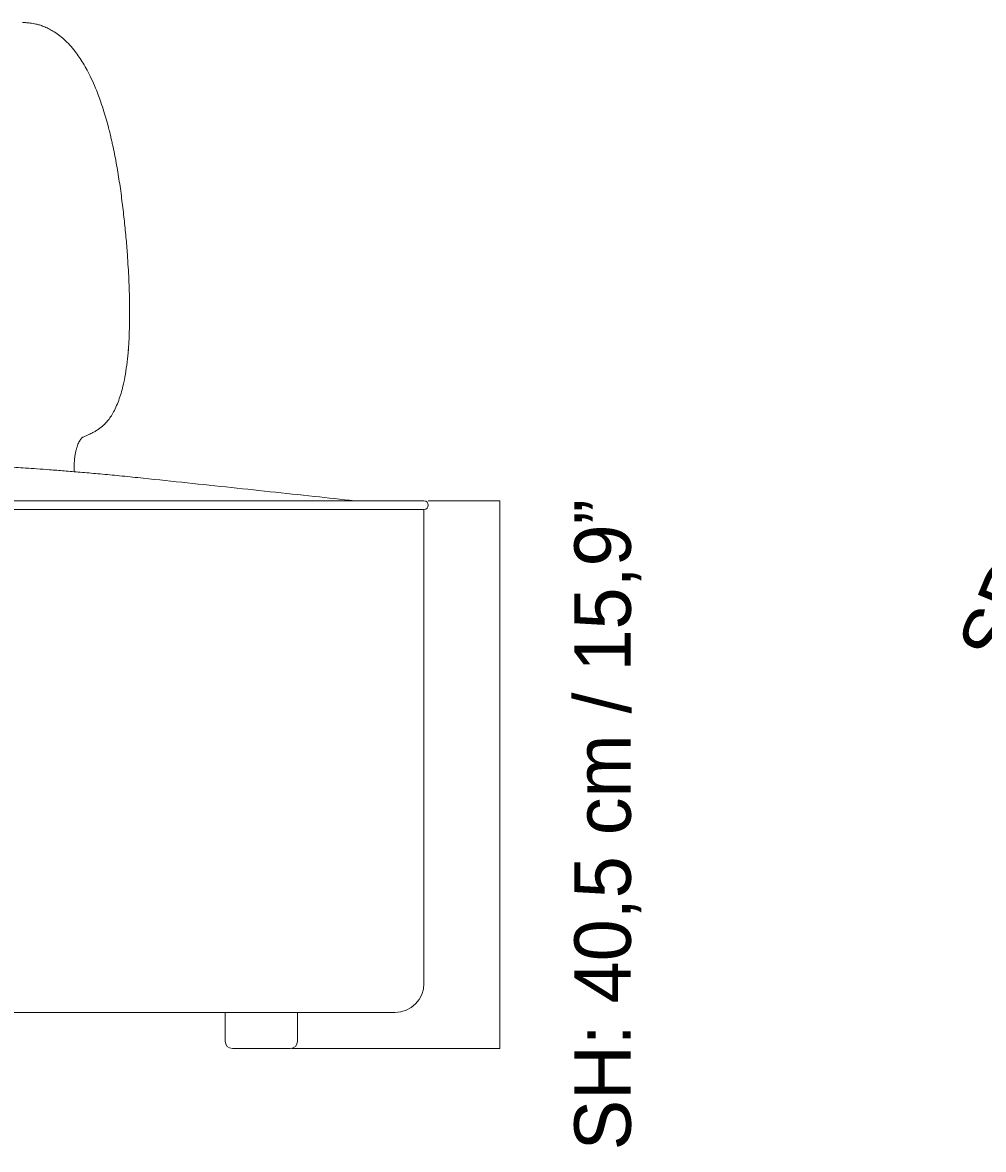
# Model space of a CAD drawing. Header units: millimetres. Extents: x 9 to 342, y -119 to -26.
# Tile 4 of 6: x 129 to 189, y -119 to -48. Entities that reach past the tile are written whole.
import ezdxf

# ---------------------------------------------------------------- set-up
doc = ezdxf.new("R2010")
doc.units = ezdxf.units.MM
doc.header["$MEASUREMENT"] = 0
doc.layers.add('Layer 1', color=7, linetype='Continuous', lineweight=0)

msp = doc.modelspace()

# ---------------------------------------------------------------- linework, layer by layer
at = {"layer": 'Layer 1', "color": 18, "lineweight": 18, "true_color": 0x000000}
for p, q in [((135.529, -69.062), (135.534, -68.994)), ((152.918, -78.446), (23.969, -78.446)), ((23.969, -78.99), (152.918, -78.99)), ((154.057, -78.446), (152.918, -78.446)), ((152.918, -78.99), (154.057, -78.99)), ((154.057, -108.673), (154.057, -78.99)), ((24.646, -110.489), (152.241, -110.489)), ((141.6, -110.489), (141.6, -112.304)), ((146.138, -112.304), (146.138, -110.489)), ((142.054, -112.758), (145.546, -112.758)), ((145.546, -112.758), (145.684, -112.758))]:
    msp.add_line(p, q, dxfattribs=at)
at = {"layer": 'Layer 1', "color": 253, "lineweight": 9, "true_color": 0x9c9b9b}
for p, q in [((154.329, -78.446), (158.813, -78.446)), ((158.813, -78.446), (158.813, -112.758))]:
    msp.add_line(p, q, dxfattribs=at)
at = {"layer": 'Layer 1', "color": 8, "lineweight": 9, "true_color": 0x818181}
msp.add_line((145.779, -112.758), (158.813, -112.758), dxfattribs=at)
at = {"layer": 'Layer 1', "color": 18, "lineweight": 18, "true_color": 0x000000}
for points, knots in [([(134.485, -55.847), (134.463, -55.751), (134.441, -55.655), (134.418, -55.561), (134.388, -55.435), (134.356, -55.311), (134.325, -55.188), (134.285, -55.034), (134.245, -54.882), (134.204, -54.733), (134.154, -54.553), (134.103, -54.377), (134.051, -54.204), (133.992, -54.006), (133.931, -53.814), (133.868, -53.625), (133.806, -53.441), (133.743, -53.261), (133.677, -53.086), (133.615, -52.919), (133.552, -52.756), (133.486, -52.597), (133.4, -52.388), (133.311, -52.187), (133.22, -51.993), (133.135, -51.814), (133.048, -51.642), (132.959, -51.476), (132.879, -51.326), (132.797, -51.182), (132.713, -51.044), (132.632, -50.911), (132.55, -50.783), (132.467, -50.661), (132.382, -50.537), (132.296, -50.419), (132.209, -50.306), (132.097, -50.162), (131.984, -50.027), (131.869, -49.901), (131.753, -49.775), (131.636, -49.658), (131.517, -49.55), (131.402, -49.445), (131.286, -49.349), (131.168, -49.26), (131.051, -49.173), (130.932, -49.093), (130.812, -49.021), (130.717, -48.964), (130.621, -48.911), (130.524, -48.864), (130.427, -48.816), (130.329, -48.773), (130.231, -48.735), (130.142, -48.7), (130.053, -48.67), (129.964, -48.643), (129.93, -48.633), (129.897, -48.623), (129.863, -48.614), (129.821, -48.603), (129.778, -48.592), (129.736, -48.583), (129.682, -48.57), (129.629, -48.559), (129.576, -48.55), (129.512, -48.538), (129.448, -48.528), (129.384, -48.52), (129.31, -48.511), (129.236, -48.503), (129.162, -48.499), (129.079, -48.494), (128.995, -48.492), (128.912, -48.491)], [0, 0, 0, 0, 1, 1, 1, 2, 2, 2, 3, 3, 3, 4, 4, 4, 5, 5, 5, 6, 6, 6, 7, 7, 7, 8, 8, 8, 9, 9, 9, 10, 10, 10, 11, 11, 11, 12, 12, 12, 13, 13, 13, 14, 14, 14, 15, 15, 15, 16, 16, 16, 17, 17, 17, 18, 18, 18, 19, 19, 19, 20, 20, 20, 21, 21, 21, 22, 22, 22, 23, 23, 23, 24, 24, 24, 25, 25, 25, 25]), ([(134.482, -55.852), (134.505, -55.949), (134.529, -56.046), (134.551, -56.144), (134.636, -56.512), (134.709, -56.897), (134.778, -57.286), (134.847, -57.672), (134.913, -58.061), (134.974, -58.456), (135.034, -58.844), (135.089, -59.237), (135.14, -59.633), (135.19, -60.019), (135.236, -60.408), (135.278, -60.799), (135.319, -61.175), (135.356, -61.553), (135.39, -61.933), (135.422, -62.292), (135.451, -62.652), (135.477, -63.015), (135.496, -63.281), (135.514, -63.548), (135.529, -63.816), (135.544, -64.064), (135.557, -64.313), (135.569, -64.562), (135.58, -64.81), (135.59, -65.059), (135.598, -65.307), (135.606, -65.579), (135.613, -65.851), (135.617, -66.124), (135.621, -66.413), (135.622, -66.702), (135.619, -66.991), (135.617, -67.289), (135.611, -67.588), (135.6, -67.885), (135.589, -68.186), (135.574, -68.486), (135.553, -68.784), (135.535, -69.047), (135.512, -69.308), (135.484, -69.565), (135.455, -69.822), (135.421, -70.073), (135.384, -70.323), (135.346, -70.573), (135.305, -70.821), (135.25, -71.047), (135.242, -71.081), (135.233, -71.116), (135.224, -71.15)], [0, 0, 0, 0, 1, 1, 1, 2, 2, 2, 3, 3, 3, 4, 4, 4, 5, 5, 5, 6, 6, 6, 7, 7, 7, 8, 8, 8, 9, 9, 9, 10, 10, 10, 11, 11, 11, 12, 12, 12, 13, 13, 13, 14, 14, 14, 15, 15, 15, 16, 16, 16, 17, 17, 17, 18, 18, 18, 18]), ([(132.698, -74.46), (132.763, -74.432), (132.828, -74.405), (132.893, -74.376), (132.947, -74.352), (133.002, -74.328), (133.056, -74.302), (133.103, -74.281), (133.149, -74.259), (133.195, -74.236), (133.234, -74.217), (133.274, -74.197), (133.313, -74.177), (133.347, -74.159), (133.38, -74.141), (133.414, -74.122), (133.443, -74.106), (133.472, -74.089), (133.5, -74.072), (133.536, -74.051), (133.572, -74.029), (133.608, -74.005), (133.636, -73.987), (133.665, -73.968), (133.693, -73.948), (133.722, -73.927), (133.752, -73.906), (133.781, -73.883), (133.8, -73.869), (133.818, -73.855), (133.836, -73.84), (133.854, -73.826), (133.872, -73.811), (133.89, -73.796), (133.913, -73.777), (133.935, -73.757), (133.958, -73.737), (133.986, -73.712), (134.013, -73.686), (134.04, -73.659), (134.073, -73.628), (134.105, -73.595), (134.136, -73.561), (134.17, -73.524), (134.203, -73.486), (134.236, -73.447), (134.301, -73.369), (134.364, -73.285), (134.426, -73.194), (134.492, -73.095), (134.556, -72.989), (134.617, -72.875), (134.684, -72.753), (134.747, -72.622), (134.807, -72.481), (134.865, -72.345), (134.92, -72.2), (134.973, -72.048), (135.023, -71.906), (135.07, -71.757), (135.113, -71.602), (135.153, -71.457), (135.19, -71.305), (135.226, -71.154)], [0, 0, 0, 0, 1, 1, 1, 2, 2, 2, 3, 3, 3, 4, 4, 4, 5, 5, 5, 6, 6, 6, 7, 7, 7, 8, 8, 8, 9, 9, 9, 10, 10, 10, 11, 11, 11, 12, 12, 12, 13, 13, 13, 14, 14, 14, 15, 15, 15, 16, 16, 16, 17, 17, 17, 18, 18, 18, 19, 19, 19, 20, 20, 20, 21, 21, 21, 21]), ([(132.14, -76.623), (132.138, -76.549), (132.136, -76.475), (132.137, -76.401), (132.137, -76.32), (132.14, -76.238), (132.144, -76.158), (132.148, -76.077), (132.154, -75.997), (132.162, -75.918), (132.169, -75.84), (132.179, -75.763), (132.189, -75.687), (132.2, -75.612), (132.213, -75.539), (132.227, -75.467), (132.24, -75.397), (132.256, -75.328), (132.272, -75.263), (132.289, -75.197), (132.307, -75.135), (132.326, -75.076), (132.345, -75.017), (132.364, -74.962), (132.385, -74.91), (132.405, -74.859), (132.427, -74.812), (132.448, -74.768), (132.47, -74.726), (132.491, -74.687), (132.513, -74.653), (132.534, -74.619), (132.555, -74.59), (132.576, -74.565), (132.596, -74.541), (132.615, -74.521), (132.632, -74.505), (132.65, -74.49), (132.666, -74.478), (132.678, -74.47), (132.686, -74.466), (132.693, -74.463), (132.7, -74.459)], [0, 0, 0, 0, 1, 1, 1, 2, 2, 2, 3, 3, 3, 4, 4, 4, 5, 5, 5, 6, 6, 6, 7, 7, 7, 8, 8, 8, 9, 9, 9, 10, 10, 10, 11, 11, 11, 12, 12, 12, 13, 13, 13, 14, 14, 14, 14]), ([(136.132, -76.998), (135.698, -76.953), (135.264, -76.909), (134.83, -76.866), (134.43, -76.826), (134.029, -76.789), (133.628, -76.752), (133.26, -76.719), (132.892, -76.686), (132.524, -76.655), (132.189, -76.626), (131.854, -76.599), (131.518, -76.572), (131.215, -76.548), (130.912, -76.525), (130.61, -76.502), (130.344, -76.482), (130.077, -76.463), (129.811, -76.445), (129.576, -76.428), (129.341, -76.412), (129.106, -76.397), (128.902, -76.383), (128.698, -76.37), (128.494, -76.357), (128.32, -76.346), (128.147, -76.336), (127.973, -76.325), (127.604, -76.303), (127.236, -76.282), (126.868, -76.262), (126.491, -76.242), (126.114, -76.223), (125.737, -76.205), (125.351, -76.187), (124.965, -76.17), (124.579, -76.154), (124.213, -76.139), (123.847, -76.125), (123.481, -76.112), (123.083, -76.098), (122.684, -76.085), (122.285, -76.073), (121.855, -76.061), (121.425, -76.05), (120.995, -76.04), (120.542, -76.03), (120.09, -76.022), (119.639, -76.015), (119.211, -76.009), (118.783, -76.004), (118.355, -76.001), (117.955, -75.998), (117.555, -75.997), (117.155, -75.995)], [0, 0, 0, 0, 1, 1, 1, 2, 2, 2, 3, 3, 3, 4, 4, 4, 5, 5, 5, 6, 6, 6, 7, 7, 7, 8, 8, 8, 9, 9, 9, 10, 10, 10, 11, 11, 11, 12, 12, 12, 13, 13, 13, 14, 14, 14, 15, 15, 15, 16, 16, 16, 17, 17, 17, 18, 18, 18, 18]), ([(149.717, -78.446), (148.876, -78.355), (148.035, -78.265), (147.196, -78.174), (145.338, -77.975), (143.489, -77.777), (141.647, -77.582), (139.804, -77.386), (137.968, -77.192), (136.131, -76.998)], [0, 0, 0, 0, 1, 1, 1, 2, 2, 2, 3, 3, 3, 3]), ([(154.057, -78.99), (154.207, -78.99), (154.329, -78.868), (154.329, -78.718), (154.329, -78.568), (154.207, -78.446), (154.057, -78.446)], [0, 0, 0, 0, 1, 1, 1, 2, 2, 2, 2])]:
    msp.add_open_spline(points, degree=3, knots=knots, dxfattribs=at)
for points in [[(152.241, -110.489), (153.244, -110.489), (154.057, -109.676), (154.057, -108.673)], [(141.6, -112.304), (141.6, -112.555), (141.803, -112.758), (142.054, -112.758)], [(145.684, -112.758), (145.935, -112.758), (146.138, -112.555), (146.138, -112.304)]]:
    msp.add_open_spline(points, degree=3, dxfattribs=at)

# ---------------------------------------------------------------- texts
at = {"layer": 'Layer 1', "char_height": 0.2, "attachment_point": 7}
for s, insert, rotation in [('\\C250;\\c1776925;\\FThe Wave Regular|b0|i0|c1;\\H3.539997;\\W0.999999;SD: 56 cm / 22 ”', (190.71, -88.979), 67.47476), ('\\C250;\\c3158827;\\FThe Wave Regular|b0|i0|c1;\\H3.540000;\\W1.000000;SH: 40,5 cm / 15,9”', (167.67, -119.131), 90)]:
    msp.add_mtext(s, dxfattribs=dict(at, insert=insert, rotation=rotation))

doc.saveas('drawing.dxf')
